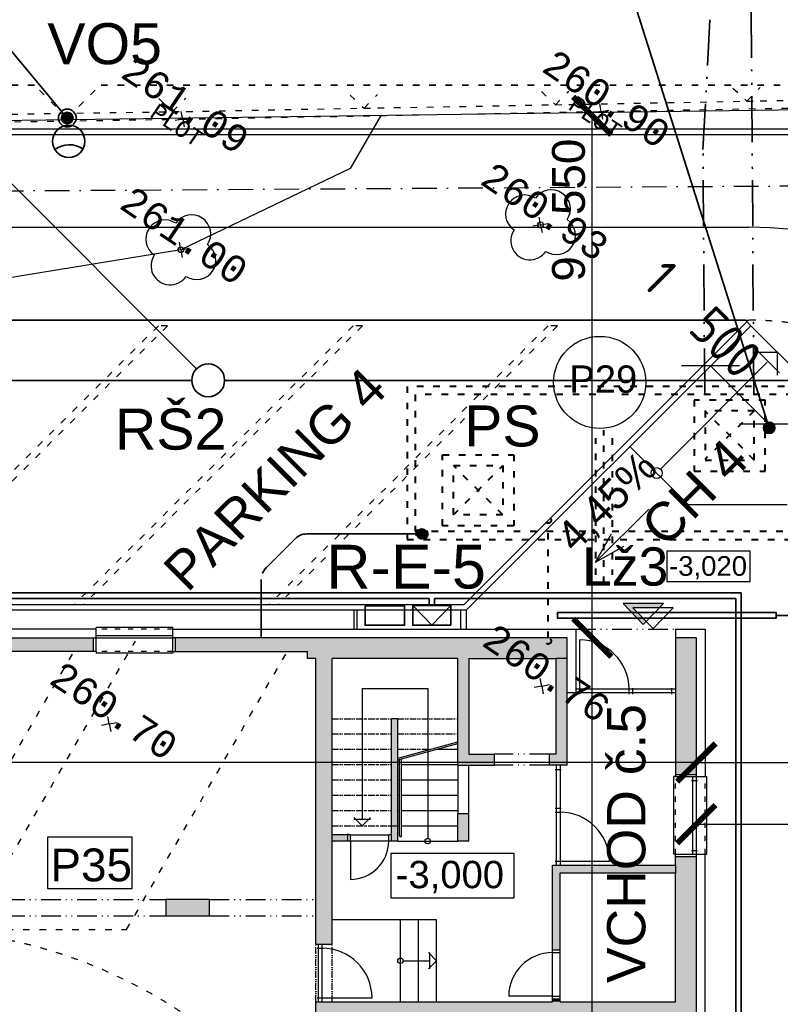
# Model space of a CAD drawing. Extents: x 4743276 to 9726129, y -4307434 to -1665362.
# Tile 53 of 121: x 4869621 to 4883529, y -2028191 to -2010175. Entities that reach past the tile are written whole.
import ezdxf
from ezdxf.enums import TextEntityAlignment as Align

# ---------------------------------------------------------------- set-up
doc = ezdxf.new("R2010")
doc.units = 0
doc.header["$MEASUREMENT"] = 0
for name, pattern in [('ACAD_ISO03W100', [30, 12, -18]), ('ACAD_ISO12W100', [22, 12, -3, 0.5, -3, 0.5, -3]), ('BODKOCIARKOVANA_3', [5.6, 3, -1.3, 0, -1.3])]:
    doc.linetypes.add(name, pattern=pattern)
doc.layers.get('0').update_dxf_attribs({"linetype": 'CONTINUOUS'})
doc.layers.get('Defpoints').update_dxf_attribs({"color": 61, "linetype": 'CONTINUOUS'})
for name, color, linetype in [('body', 7, 'CONTINUOUS'), ('DVERE', 47, 'CONTINUOUS'), ('KÓTY', 4, 'CONTINUOUS'), ('MÚRY', 1, 'CONTINUOUS'), ('OKNÁ', 146, 'CONTINUOUS'), ('POZEMOK', 8, 'CONTINUOUS'), ('siete', 6, 'CONTINUOUS'), ('TENKÁ', 7, 'CONTINUOUS'), ('Výšky', 64, 'CONTINUOUS'), ('ZARIADENIE1', 145, 'CONTINUOUS'), ('ZARIADOVACIE', 144, 'CONTINUOUS'), ('šrafy-múry', 8, 'CONTINUOUS')]:
    doc.layers.add(name, color=color, linetype=linetype)
doc.styles.add('ARIAL', font='arial.ttf')
doc.styles.add('MONOTXT', font='MONOTXT', dxfattribs={"height": 0.2})
doc.styles.add('styl1', font='arial.ttf')
doc.styles.add('Style-Arial', font='arial.ttf')
doc.styles.add('STYLE1', font='isocp.shx')
doc.dimstyles.new('STANDARD 200', dxfattribs={"dimtxt": 600, "dimasz": 700, "dimexe": 10, "dimexo": 200, "dimgap": 100, "dimtad": 1, "dimdsep": 46, "dimlunit": 6, "dimtxsty": 'Style-Arial', "dimblk": 'ARCHTICK', "dimblk1": 'OBLIQUE', "dimblk2": 'ARCHTICK', "dimcen": 2.5, "dimse1": 1, "dimse2": 1, "dimadec": 0, "dimazin": 0, "dimtfac": 1, "dimtmove": 1, "dimatfit": 3, "dimldrblk": 'OBLIQUE', "dimfxl": 1, "dimtolj": 1, "dimtzin": 0, "dimarcsym": 0})
doc.dimstyles.new('STANDARD 250', dxfattribs={"dimtxt": 700, "dimasz": 750, "dimexe": 10, "dimexo": 200, "dimgap": 100, "dimtad": 1, "dimdsep": 46, "dimlunit": 6, "dimtxsty": 'STYLE1', "dimblk1": 'OBLIQUE', "dimblk2": 'OBLIQUE', "dimsah": 1, "dimcen": 2.5, "dimse1": 1, "dimse2": 1, "dimadec": 0, "dimazin": 0, "dimtfac": 1, "dimtmove": 1, "dimatfit": 3, "dimldrblk": 'OBLIQUE', "dimfxl": 1, "dimtolj": 1, "dimtzin": 0, "dimarcsym": 0})

# ---------------------------------------------------------------- blocks, each defined once
blk = doc.blocks.new('_ArchTick')
at = {"color": 0, "linetype": 'ByBlock', "const_width": 0.15}
blk.add_lwpolyline([(-0.5, -0.5), (0.5, 0.5)], dxfattribs=at)
blk = doc.blocks.new('*D42215')
at = {"layer": 'Defpoints', "color": 0}
for p in [(4821644, -2021884), (4881994, -2021884), (4821644, -2023768)]:
    blk.add_point(p, dxfattribs=at)
at = {"layer": 'ZARIADOVACIE', "color": 0, "lineweight": -2}
blk.add_line((4881994, -2023768), (4821644, -2023768), dxfattribs=at)
at = {"layer": 'ZARIADOVACIE', "color": 0, "linetype": 'ByBlock', "lineweight": -2, "xscale": 700, "yscale": 700, "zscale": 700, "rotation": 180}
blk.add_blockref('_ArchTick', (4821644, -2023768), dxfattribs=at)
at = {"layer": 'ZARIADOVACIE', "color": 0, "linetype": 'ByBlock', "lineweight": -2, "xscale": 700, "yscale": 700, "zscale": 700}
blk.add_blockref('_ArchTick', (4881994, -2023768), dxfattribs=at)
at = {"layer": 'ZARIADOVACIE', "color": 0, "insert": (4850260, -2023422), "char_height": 600, "attachment_point": 5, "style": 'Style-Arial'}
blk.add_mtext('\\A1;60ﾠ350', dxfattribs=at)
blk = doc.blocks.new('_OBLIQUE')
at = {"color": 0, "linetype": 'ByBlock'}
blk.add_line((-0.5, -0.5), (0.5, 0.5), dxfattribs=at)
blk = doc.blocks.new('*D42217')
at = {"layer": 'Defpoints', "color": 0}
for p in [(4881994, -2023768), (4894684, -2023768), (4894684, -2023768)]:
    blk.add_point(p, dxfattribs=at)
at = {"layer": 'ZARIADOVACIE', "color": 0, "lineweight": -2}
blk.add_line((4881994, -2023768), (4894684, -2023768), dxfattribs=at)
at = {"layer": 'ZARIADOVACIE', "color": 0, "linetype": 'ByBlock', "lineweight": -2, "xscale": 700, "yscale": 700, "zscale": 700, "rotation": 180}
blk.add_blockref('_ArchTick', (4881994, -2023768), dxfattribs=at)
at = {"layer": 'ZARIADOVACIE', "color": 0, "linetype": 'ByBlock', "lineweight": -2, "xscale": 700, "yscale": 700, "zscale": 700}
blk.add_blockref('_ArchTick', (4894684, -2023768), dxfattribs=at)
at = {"layer": 'ZARIADOVACIE', "color": 0, "insert": (4890354, -2023338), "char_height": 600, "attachment_point": 5, "style": 'Style-Arial'}
blk.add_mtext('\\A1;12ﾠ690', dxfattribs=at)
blk = doc.blocks.new('*D42220')
at = {"layer": 'Defpoints', "color": 0}
for p in [(4880090, -2021484), (4881994, -2021484), (4881994, -2080734)]:
    blk.add_point(p, dxfattribs=at)
at = {"layer": 'ZARIADOVACIE', "color": 0, "lineweight": -2}
blk.add_line((4880090, -2080734), (4880090, -2021484), dxfattribs=at)
at = {"layer": 'ZARIADOVACIE', "color": 0, "linetype": 'ByBlock', "lineweight": -2, "xscale": 700, "yscale": 700, "zscale": 700}
for p, rotation in [((4880090, -2021484), 90), ((4880090, -2080734), 270)]:
    blk.add_blockref('_ArchTick', p, dxfattribs=dict(at, rotation=rotation))
at = {"layer": 'ZARIADOVACIE', "color": 0, "insert": (4879728, -2057066), "char_height": 600, "attachment_point": 5, "rotation": 90, "style": 'Style-Arial'}
blk.add_mtext('\\A1;59ﾠ250', dxfattribs=at)
blk = doc.blocks.new('*D42227')
at = {"layer": 'Defpoints', "color": 0}
for p in [(4881994, -2021484), (4905774, -2021884), (4905774, -2024895)]:
    blk.add_point(p, dxfattribs=at)
at = {"layer": 'ZARIADOVACIE', "color": 0, "lineweight": -2}
blk.add_line((4881994, -2024895), (4905774, -2024895), dxfattribs=at)
at = {"layer": 'ZARIADOVACIE', "color": 0, "linetype": 'ByBlock', "lineweight": -2, "xscale": 700, "yscale": 700, "zscale": 700, "rotation": 180}
blk.add_blockref('_ArchTick', (4881994, -2024895), dxfattribs=at)
at = {"layer": 'ZARIADOVACIE', "color": 0, "linetype": 'ByBlock', "lineweight": -2, "xscale": 700, "yscale": 700, "zscale": 700}
blk.add_blockref('_ArchTick', (4905774, -2024895), dxfattribs=at)
at = {"layer": 'ZARIADOVACIE', "color": 0, "insert": (4896650, -2024377), "char_height": 600, "attachment_point": 5, "style": 'Style-Arial'}
blk.add_mtext('\\A1;23ﾠ780', dxfattribs=at)
blk = doc.blocks.new('*D42232')
at = {"layer": 'Defpoints', "color": 0}
for p in [(4877634, -2011934), (4880090, -2011934), (4877634, -2021484)]:
    blk.add_point(p, dxfattribs=at)
at = {"layer": 'ZARIADOVACIE', "color": 0, "lineweight": -2}
blk.add_line((4880090, -2021484), (4880090, -2011934), dxfattribs=at)
at = {"layer": 'ZARIADOVACIE', "color": 0, "linetype": 'ByBlock', "lineweight": -2, "xscale": 700, "yscale": 700, "zscale": 700}
for p, rotation in [((4880090, -2011934), 90), ((4880090, -2021484), 270)]:
    blk.add_blockref('_ArchTick', p, dxfattribs=dict(at, rotation=rotation))
at = {"layer": 'ZARIADOVACIE', "color": 0, "insert": (4879660, -2013660), "char_height": 600, "attachment_point": 5, "rotation": 90, "style": 'Style-Arial'}
blk.add_mtext('\\A1;9ﾠ550', dxfattribs=at)
blk = doc.blocks.new('po')
at = {"layer": 'šrafy-múry'}
h = blk.add_hatch(color=256, dxfattribs=at)
h.dxf.hatch_style = 1
h.paths.add_polyline_path([(4863755, -1508866), (4863755, -1509116), (4868755, -1509116), (4868755, -1508866)])
h = blk.add_hatch(color=256, dxfattribs=at)
h.dxf.hatch_style = 1
h.paths.add_polyline_path([(4870255, -1508866), (4870255, -1509116), (4872670, -1509116), (4872670, -1508866)])
h = blk.add_hatch(color=256, dxfattribs=at)
h.dxf.hatch_style = 1
h.paths.add_polyline_path([(4872670, -1508866), (4872670, -1509116), (4872670, -1509246), (4872820, -1509246), (4873120, -1509246), (4875420, -1509246), (4875620, -1509246), (4877220, -1509246), (4877420, -1509246), (4877420, -1508866)])
h = blk.add_hatch(color=256, dxfattribs=at)
h.dxf.hatch_style = 1
h.paths.add_polyline_path([(4879780, -1511366), (4879780, -1508866), (4879400, -1508866), (4879400, -1511366)])
h = blk.add_hatch(color=256, dxfattribs=at)
h.dxf.hatch_style = 1
h.paths.add_polyline_path([(4873120, -1512471), (4873120, -1512306), (4873120, -1512026), (4873120, -1511871), (4873120, -1511746), (4873120, -1511466), (4873120, -1511186), (4873120, -1510906), (4873120, -1510626), (4873120, -1510346), (4873120, -1509246), (4872820, -1509246), (4872820, -1513496), (4873120, -1513496), (4873120, -1512586)])
h = blk.add_hatch(color=256, dxfattribs=at)
h.dxf.hatch_style = 1
h.paths.add_polyline_path([(4876091, -1510996), (4875620, -1510996), (4875620, -1509246), (4875420, -1509246), (4875420, -1511196), (4876091, -1511196)])
h = blk.add_hatch(color=256, dxfattribs=at)
h.dxf.hatch_style = 1
h.paths.add_polyline_path([(4877091, -1510996), (4877091, -1511196), (4877420, -1511196), (4877420, -1509246), (4877220, -1509246), (4877220, -1510104), (4877220, -1510144), (4877220, -1510331), (4877220, -1510371), (4877220, -1510452), (4877220, -1510563), (4877220, -1510996), (4877191, -1510996)])
h = blk.add_hatch(color=256, dxfattribs=at)
h.dxf.hatch_style = 1
h.paths.add_polyline_path([(4874205, -1510346), (4874205, -1512586), (4874320, -1512586), (4874320, -1510346)])
h = blk.add_hatch(color=256, dxfattribs=at)
h.dxf.hatch_style = 1
h.paths.add_polyline_path([(4875620, -1512586), (4875620, -1512086), (4875420, -1512086), (4875420, -1512306), (4875420, -1512586)])
h = blk.add_hatch(color=256, dxfattribs=at)
h.dxf.hatch_style = 1
h.paths.add_polyline_path([(4873120, -1512586), (4873405, -1512586), (4873405, -1512471), (4873120, -1512471)])
h = blk.add_hatch(color=256, dxfattribs=at)
h.dxf.hatch_style = 1
h.paths.add_polyline_path([(4879400, -1512866), (4879400, -1513776), (4879400, -1513916), (4879400, -1515526), (4879400, -1515826), (4879400, -1515866), (4879530, -1515866), (4879780, -1515866), (4879780, -1512866)])
h = blk.add_hatch(color=256, dxfattribs=at)
h.dxf.hatch_style = 1
h.paths.add_polyline_path([(4877290, -1514576), (4877290, -1513166), (4879400, -1513166), (4879400, -1513026), (4877150, -1513026), (4877150, -1514576)])
h = blk.add_hatch(color=256, dxfattribs=at)
h.dxf.hatch_style = 1
h.paths.add_polyline_path([(4872820, -1513976), (4873120, -1513976), (4873120, -1513496), (4872820, -1513496)])
h = blk.add_hatch(color=256, dxfattribs=at)
h.dxf.hatch_style = 1
h.paths.add_polyline_path([(4870081, -1513656), (4870081, -1513956), (4870881, -1513956), (4870881, -1513656)])
h = blk.add_hatch(color=256, dxfattribs=at)
h.dxf.hatch_style = 1
h.paths.add_polyline_path([(4872820, -1513976), (4872820, -1514476), (4873120, -1514476), (4873120, -1513976)])
h = blk.add_hatch(color=256, dxfattribs=at)
h.dxf.hatch_style = 1
h.paths.add_polyline_path([(4877290, -1515476), (4877150, -1515476), (4877150, -1515526), (4877290, -1515526)])
h = blk.add_hatch(color=256, dxfattribs=at)
h.dxf.hatch_style = 1
h.paths.add_polyline_path([(4874400, -1515526), (4873120, -1515526), (4872940, -1515526), (4872870, -1515526), (4872820, -1515526), (4872820, -1515826), (4872900, -1515826), (4873440, -1515826), (4873520, -1515826), (4874400, -1515826)])
h = blk.add_hatch(color=256, dxfattribs=at)
h.dxf.hatch_style = 1
h.paths.add_polyline_path([(4874400, -1515826), (4879400, -1515826), (4879400, -1515526), (4877290, -1515526), (4877150, -1515526), (4874400, -1515526)])
at = {"layer": 'DVERE'}
for p, q in [((4873455, -1512471), (4874155, -1512471)), ((4874155, -1512586), (4873455, -1512586)), ((4873455, -1512586), (4873455, -1513286)), ((4877150, -1515426), (4877150, -1514626)), ((4877290, -1515426), (4877290, -1514626)), ((4877150, -1515426), (4876350, -1515426))]:
    blk.add_line(p, q, dxfattribs=at)
for centre, radius, start, end in [((4873455, -1512586), 700, 270, 0), ((4877150, -1515426), 800, 90, 180)]:
    blk.add_arc(centre, radius, start, end, dxfattribs=at)
at = {"layer": 'MÚRY', "color": 7}
for p, q in [((4868805, -1508706), (4863705, -1508706)), ((4868805, -1509116), (4868805, -1508706)), ((4870205, -1508706), (4877580, -1508706)), ((4870205, -1509116), (4870205, -1508706)), ((4877580, -1508706), (4877580, -1509876)), ((4879400, -1508706), (4879400, -1511406)), ((4879400, -1508706), (4879940, -1508706)), ((4879940, -1508706), (4879940, -1511406)), ((4868805, -1509116), (4863705, -1509116)), ((4870205, -1509116), (4872670, -1509116)), ((4872670, -1509246), (4872670, -1509116)), ((4872820, -1509246), (4872670, -1509246)), ((4872820, -1514476), (4872820, -1509246)), ((4873120, -1512471), (4873120, -1509246)), ((4875420, -1509246), (4873120, -1509246)), ((4875420, -1511196), (4875420, -1509246)), ((4875620, -1509246), (4877220, -1509246)), ((4875620, -1509246), (4877220, -1509246)), ((4875620, -1509246), (4875620, -1510996)), ((4877220, -1510996), (4877220, -1509246)), ((4877220, -1510996), (4877220, -1509246)), ((4877420, -1511196), (4877420, -1509876)), ((4877580, -1509876), (4877420, -1509876)), ((4874320, -1510346), (4874205, -1510346)), ((4874205, -1512491), (4874205, -1510346)), ((4874320, -1512586), (4874320, -1510346)), ((4875620, -1510996), (4876091, -1510996)), ((4876091, -1511196), (4876091, -1510996)), ((4877220, -1510996), (4877091, -1510996)), ((4877091, -1510996), (4877091, -1511196)), ((4875420, -1511196), (4876091, -1511196)), ((4877420, -1511196), (4877091, -1511196)), ((4879400, -1511406), (4879940, -1511406)), ((4875420, -1512586), (4875420, -1512086)), ((4875620, -1512086), (4875420, -1512086)), ((4875620, -1512586), (4875620, -1512086)), ((4873455, -1512471), (4873120, -1512471)), ((4873120, -1514476), (4873120, -1512586)), ((4873455, -1512586), (4873120, -1512586)), ((4873455, -1512586), (4873455, -1512471)), ((4874205, -1512471), (4874155, -1512471)), ((4874155, -1512586), (4874155, -1512471)), ((4874320, -1512586), (4874155, -1512586)), ((4875620, -1512586), (4875420, -1512586)), ((4879400, -1513026), (4879400, -1512826)), ((4879400, -1512826), (4879940, -1512826)), ((4879940, -1519066), (4879940, -1512826)), ((4877150, -1513026), (4879400, -1513026)), ((4877150, -1514626), (4877150, -1513026)), ((4877290, -1513166), (4879400, -1513166)), ((4877290, -1514626), (4877290, -1513166)), ((4879400, -1515526), (4879400, -1513166)), ((4870881, -1513656), (4870081, -1513656)), ((4870081, -1513656), (4870081, -1513956)), ((4870881, -1513956), (4870881, -1513656)), ((4870081, -1513956), (4870881, -1513956)), ((4873120, -1514476), (4872820, -1514476)), ((4877150, -1514626), (4877290, -1514626)), ((4877150, -1515526), (4877150, -1515426)), ((4877150, -1515426), (4877290, -1515426)), ((4877290, -1515526), (4877290, -1515426)), ((4872820, -1515826), (4872820, -1515526)), ((4872820, -1515526), (4877150, -1515526)), ((4877290, -1515526), (4879400, -1515526))]:
    blk.add_line(p, q, dxfattribs=at)
at = {"layer": 'OKNÁ', "ltscale": 0.25}
for p, q in [((4877650, -1509806), (4877650, -1508906)), ((4879400, -1509806), (4877580, -1509806)), ((4879400, -1509876), (4877580, -1509876)), ((4877650, -1509896), (4877650, -1509786)), ((4878550, -1509896), (4878550, -1509786)), ((4878620, -1509896), (4878620, -1509786)), ((4879330, -1509896), (4879330, -1509786)), ((4877200, -1511276), (4877310, -1511276)), ((4877220, -1511196), (4877220, -1513026)), ((4877290, -1511196), (4877290, -1513026)), ((4879690, -1511476), (4879800, -1511476)), ((4879690, -1511476), (4879800, -1511476)), ((4879710, -1511406), (4879710, -1512826)), ((4879780, -1511406), (4879780, -1512826)), ((4877200, -1511986), (4877310, -1511986)), ((4877200, -1512056), (4877310, -1512056)), ((4879690, -1512756), (4879800, -1512756)), ((4879690, -1512756), (4879800, -1512756)), ((4877200, -1512956), (4877310, -1512956)), ((4877290, -1512956), (4878190, -1512956)), ((4872850, -1514546), (4872960, -1514546)), ((4872870, -1515526), (4872870, -1514476)), ((4872940, -1515526), (4872940, -1514476)), ((4872850, -1515456), (4872960, -1515456)), ((4872940, -1515456), (4873850, -1515456))]:
    blk.add_line(p, q, dxfattribs=at)
for centre, radius in [((4877650, -1509806), 900), ((4877290, -1512956), 900), ((4872940, -1515456), 910)]:
    blk.add_arc(centre, radius, 0, 90, dxfattribs=at)
at = {"layer": 'POZEMOK', "linetype": 'ACAD_ISO03W100', "ltscale": 10}
for p, q in [((4866475, -1514206), (4869523, -1508926)), ((4865462, -1514206), (4868401, -1509116)), ((4869361, -1514206), (4872300, -1509116)), ((4833870, -1514206), (4869361, -1514206))]:
    blk.add_line(p, q, dxfattribs=at)
at = {"layer": 'POZEMOK', "ltscale": 0.25}
for p, q in [((4868805, -1508826), (4870205, -1508826)), ((4868805, -1508866), (4870205, -1508866))]:
    blk.add_line(p, q, dxfattribs=at)
at = {"layer": 'POZEMOK'}
for p, q in [((4873670, -1509796), (4874870, -1509796)), ((4873670, -1509796), (4873670, -1512186)), ((4874870, -1509796), (4874870, -1512536)), ((4874320, -1511066), (4875420, -1510771)), ((4874320, -1511097), (4875420, -1510802)), ((4874350, -1512486), (4874350, -1511089)), ((4874390, -1512486), (4874390, -1511078)), ((4873670, -1512306), (4873520, -1512156)), ((4873520, -1512186), (4873820, -1512186)), ((4873820, -1512156), (4873670, -1512306)), ((4874880, -1514626), (4875030, -1514776)), ((4874910, -1514926), (4874910, -1514626)), ((4874420, -1514776), (4874910, -1514776)), ((4875030, -1514776), (4874880, -1514926))]:
    blk.add_line(p, q, dxfattribs=at)
for centre in [(4874870, -1512586), (4874870, -1512586), (4874370, -1514776)]:
    blk.add_circle(centre, 50, dxfattribs=at)
blk.add_arc((4874370, -1512486), 20, 180, 0, dxfattribs=at)
at = {"layer": 'POZEMOK', "linetype": 'ACAD_ISO03W100', "ltscale": 10}
blk.add_arc((4865340, -1523306), 9100, 0, 90, dxfattribs=at)
at = {"layer": 'TENKÁ', "ltscale": 0.25}
for p, q in [((4870205, -1508676), (4868805, -1508676)), ((4868805, -1508706), (4868805, -1508676)), ((4870205, -1508706), (4870205, -1508676)), ((4868805, -1509116), (4868805, -1509146)), ((4870205, -1509146), (4868805, -1509146)), ((4870205, -1509116), (4870205, -1509146)), ((4879370, -1512826), (4879370, -1511406)), ((4879400, -1511406), (4879370, -1511406)), ((4879940, -1511406), (4879970, -1511406)), ((4879970, -1512826), (4879970, -1511406)), ((4879400, -1512826), (4879370, -1512826)), ((4879940, -1512826), (4879970, -1512826)), ((4877290, -1515476), (4877150, -1515476))]:
    blk.add_line(p, q, dxfattribs=at)
at = {"layer": 'TENKÁ', "linetype": 'ACAD_ISO03W100', "ltscale": 8}
for p, q in [((4870205, -1508706), (4868805, -1508706)), ((4870205, -1509116), (4868805, -1509116)), ((4879400, -1512826), (4879400, -1511406)), ((4879940, -1512826), (4879940, -1511406))]:
    blk.add_line(p, q, dxfattribs=at)
at = {"layer": 'TENKÁ', "linetype": 'ACAD_ISO12W100', "ltscale": 30}
for p, q in [((4877580, -1508706), (4879400, -1508706)), ((4877091, -1510996), (4876091, -1510996)), ((4877091, -1511196), (4876091, -1511196)), ((4866480, -1513656), (4870081, -1513656)), ((4870881, -1513656), (4872820, -1513656)), ((4866480, -1513956), (4870081, -1513956)), ((4870881, -1513956), (4872820, -1513956))]:
    blk.add_line(p, q, dxfattribs=at)
at = {"layer": 'TENKÁ'}
for p, q in [((4863705, -1508866), (4868805, -1508866)), ((4868755, -1509116), (4868755, -1508866)), ((4877420, -1508866), (4870205, -1508866)), ((4870255, -1509116), (4870255, -1508866)), ((4877420, -1509876), (4877420, -1508866)), ((4879780, -1508866), (4879400, -1508866)), ((4879780, -1508866), (4879780, -1511406)), ((4877420, -1509246), (4877220, -1509246)), ((4875035, -1510906), (4875420, -1510906)), ((4874320, -1511186), (4874350, -1511186)), ((4874390, -1511186), (4875420, -1511186)), ((4875420, -1511196), (4875420, -1512086)), ((4875620, -1512086), (4875620, -1511196)), ((4874320, -1511466), (4874350, -1511466)), ((4874390, -1511466), (4875420, -1511466)), ((4879400, -1511366), (4879780, -1511366)), ((4874320, -1511746), (4874350, -1511746)), ((4874390, -1511746), (4875420, -1511746)), ((4874320, -1512026), (4874350, -1512026)), ((4874390, -1512026), (4875420, -1512026)), ((4874320, -1512306), (4874350, -1512306)), ((4874390, -1512306), (4875420, -1512306)), ((4873120, -1512586), (4873120, -1512471)), ((4873405, -1512586), (4873405, -1512446)), ((4874205, -1512586), (4874205, -1512471)), ((4874320, -1512586), (4875420, -1512586)), ((4879400, -1512866), (4879780, -1512866)), ((4879780, -1512826), (4879780, -1519066)), ((4879400, -1513026), (4879400, -1513166)), ((4875030, -1514026), (4873120, -1514026)), ((4874370, -1515526), (4874370, -1514026)), ((4874700, -1515526), (4874700, -1514026)), ((4875030, -1515526), (4875030, -1514026)), ((4877150, -1514576), (4877290, -1514576)), ((4877150, -1515476), (4877290, -1515476))]:
    blk.add_line(p, q, dxfattribs=at)
at = {"layer": 'TENKÁ', "linetype": 'ACAD_ISO12W100', "ltscale": 10}
for p, q in [((4873120, -1510346), (4874205, -1510346)), ((4874320, -1510346), (4875420, -1510346)), ((4873120, -1510626), (4874220, -1510626)), ((4874320, -1510626), (4875420, -1510626)), ((4873120, -1510906), (4874220, -1510906)), ((4874320, -1510906), (4874919, -1510906)), ((4873120, -1511186), (4874220, -1511186)), ((4873120, -1511466), (4874220, -1511466)), ((4873120, -1511746), (4874220, -1511746)), ((4873120, -1512026), (4874220, -1512026)), ((4873120, -1512306), (4874320, -1512306)), ((4872820, -1515526), (4872820, -1514476)), ((4873120, -1515526), (4873120, -1514476))]:
    blk.add_line(p, q, dxfattribs=at)
at = {"layer": 'TENKÁ'}
blk.add_lwpolyline([(4876452, -1512816), (4874197, -1512816), (4874197, -1513624), (4876452, -1513624)], close=True, dxfattribs=at)
at = {"layer": 'ZARIADOVACIE', "ltscale": 0.25}
blk.add_lwpolyline([(4869463, -1512515), (4867914, -1512515), (4867914, -1513452), (4869463, -1513452)], close=True, dxfattribs=at)
at = {"layer": 'TENKÁ', "ltscale": 0.25, "style": 'ARIAL'}
blk.add_text('-3,000', height=500, dxfattribs=at).set_placement((4874284, -1513448))
at = {"layer": 'ZARIADOVACIE', "ltscale": 0.25, "style": 'Style-Arial'}
blk.add_text('P35', height=600, dxfattribs=at).set_placement((4867970, -1513322))
blk = doc.blocks.new('*D42265')
at = {"layer": 'Defpoints', "color": 0}
for p in [(4882252, -2016511), (4882252, -2016511), (4883313, -2017572)]:
    blk.add_point(p, dxfattribs=at)
at = {"layer": 'KÓTY', "color": 0, "lineweight": -2}
blk.add_line((4883313, -2017572), (4882252, -2016511), dxfattribs=at)
at = {"layer": 'KÓTY', "color": 0, "linetype": 'ByBlock', "lineweight": -2, "xscale": 750, "yscale": 750, "zscale": 750}
for p, rotation in [((4882252, -2016511), 135), ((4883313, -2017572), 315)]:
    blk.add_blockref('_OBLIQUE', p, dxfattribs=dict(at, rotation=rotation))
at = {"layer": 'KÓTY', "color": 0, "insert": (4882112, -2015657), "char_height": 700, "attachment_point": 5, "rotation": 315, "style": 'STYLE1'}
blk.add_mtext('\\A1;1ﾠ500', dxfattribs=at)

msp = doc.modelspace()

# ---------------------------------------------------------------- hatches: boundary and pattern name
at = {"layer": 'siete', "linetype": 'ACAD_ISO03W100', "lineweight": 40, "ltscale": 10}
h = msp.add_hatch(color=47, dxfattribs=at)
h.dxf.hatch_style = 1
h.paths.add_polyline_path([(4877079.397, -2019584.048, 1), (4876868.2, -2019584.048, 1)])
h = msp.add_hatch(color=47, dxfattribs=at)
h.dxf.hatch_style = 1
h.paths.add_polyline_path([(4876973.799, -2019531.249, 1), (4876973.799, -2019636.848, 1)])
at = {"layer": 'TENKÁ', "lineweight": 35, "ltscale": 0.25}
h = msp.add_hatch(color=30, dxfattribs=at)
h.dxf.hatch_style = 1
h.paths.add_polyline_path([(4870597.162, -2011974.048, 1), (4870385.964, -2011974.048, 1)])
h = msp.add_hatch(color=30, dxfattribs=at)
h.dxf.hatch_style = 1
h.paths.add_polyline_path([(4870544.363, -2011974.048, 1), (4870438.764, -2011974.048, 1)])
h = msp.add_hatch(color=30, dxfattribs=at)
h.dxf.hatch_style = 1
h.paths.add_polyline_path([(4883431.1, -2017642.425, 1), (4883219.903, -2017642.425, 1)])
h = msp.add_hatch(color=30, dxfattribs=at)
h.dxf.hatch_style = 1
h.paths.add_polyline_path([(4883325.502, -2017589.625, 1), (4883325.502, -2017695.224, 1)])
at = {"layer": 'TENKÁ', "ltscale": 0.25}
msp.add_hatch(color=256, dxfattribs=at).paths.add_polyline_path([(4881319.305, -2020933.439), (4881392.603, -2020857.351), (4880653.785, -2020857.351), (4881023.194, -2021240.815), (4881076, -2021186), (4880832.695, -2020933.439)])

# ---------------------------------------------------------------- linework, layer by layer
at = {"color": 7, "linetype": 'Continuous'}
for centre in [(4879145.902, -2013928.381), (4872567.919, -2014385.102)]:
    msp.add_circle(centre, 52.5, dxfattribs=at)
for centre, start, end in [((4878855.739, -2013732.663), 55.9989278, 235.994275), ((4879341.62, -2013638.218), 326.0121139, 145.99425), ((4872763.637, -2014094.938), 326.0121139, 145.99425), ((4872277.756, -2014189.384), 55.9989278, 235.994275), ((4879436.065, -2014124.098), 236.0057917, 55.9989278), ((4878950.185, -2014218.544), 145.9942361, 326.0121167), ((4872858.082, -2014580.819), 236.0057917, 55.9989278), ((4872372.202, -2014675.265), 145.9942361, 326.0121167)]:
    msp.add_arc(centre, 350, start, end, dxfattribs=at)
at = {"layer": 'body', "color": 1, "linetype": 'Continuous'}
for p, q in [((4880253.497, -2011855.326), (4880226.513, -2011716.503)), ((4872601.095, -2011995.043), (4872574.11, -2011856.22)), ((4872601.095, -2011995.043), (4872739.918, -2011968.059)), ((4880253.497, -2011855.326), (4880114.674, -2011882.31)), ((4880253.497, -2011855.326), (4880392.32, -2011828.341)), ((4880253.497, -2011855.326), (4880280.481, -2011994.149)), ((4872601.095, -2011995.043), (4872462.272, -2012022.027)), ((4872601.095, -2011995.043), (4872628.079, -2012133.866)), ((4879145.902, -2013928.381), (4879118.918, -2013789.558)), ((4879145.902, -2013928.381), (4879007.079, -2013955.365)), ((4879145.902, -2013928.381), (4879284.725, -2013901.396)), ((4879145.902, -2013928.381), (4879172.887, -2014067.204)), ((4872567.919, -2014385.102), (4872540.935, -2014246.279)), ((4872567.919, -2014385.102), (4872429.096, -2014412.086)), ((4872567.919, -2014385.102), (4872706.742, -2014358.117)), ((4872567.919, -2014385.102), (4872594.904, -2014523.925)), ((4879167.92, -2022368.664), (4879140.935, -2022229.841)), ((4879167.92, -2022368.664), (4879029.097, -2022395.649)), ((4879167.92, -2022368.664), (4879306.743, -2022341.68)), ((4879167.92, -2022368.664), (4879194.904, -2022507.487)), ((4871257.642, -2023060.586), (4871230.657, -2022921.763)), ((4871257.642, -2023060.586), (4871118.819, -2023087.57)), ((4871257.642, -2023060.586), (4871396.465, -2023033.601)), ((4871257.642, -2023060.586), (4871284.626, -2023199.409))]:
    msp.add_line(p, q, dxfattribs=at)
at = {"layer": 'KÓTY'}
for p, q in [((4880144.242, -2020107.666), (4881128.065, -2019129.984)), ((4880436.775, -2019585.6), (4880144.252, -2020107.656)), ((4880664.466, -2019811.869), (4880144.252, -2020107.656))]:
    msp.add_line(p, q, dxfattribs=at)
msp.add_lwpolyline([(4881452.128, -2020455.1), (4882980.328, -2020455.1), (4882980.328, -2019902.5), (4881452.128, -2019902.5)], close=True, dxfattribs=at)
at = {"layer": 'POZEMOK', "linetype": 'Continuous'}
msp.add_line((4836470.931, -2012469.411), (4893715.518, -2011686.294), dxfattribs=at)
at = {"layer": 'POZEMOK'}
for p, q in [((4812744.893, -2013974.048), (4882953.799, -2013974.048)), ((4883049.5, -2016257.926), (4883473.763, -2016256.943)), ((4883517.074, -2016638.681), (4883091.828, -2016215.401)), ((4883473.763, -2016256.943), (4883474.746, -2016681.206)), ((4881340.168, -2018400.376), (4883289.794, -2016441.699))]:
    msp.add_line(p, q, dxfattribs=at)
msp.add_circle((4881269.033, -2018470.66), 100, dxfattribs=at)
msp.add_arc((4882953.799, -2021674.048), 7700, 0, 90, dxfattribs=at)
at = {"layer": 'siete', "color": 47, "linetype": 'ACAD_ISO12W100', "lineweight": 35, "ltscale": 70}
for p, q in [((4882115.418, -2012551.249), (4883842.525, -1980337.576)), ((4883046.236, -2017034.048), (4882970.038, -2005950.341)), ((4882146.236, -2017034.048), (4882115.418, -2012551.249))]:
    msp.add_line(p, q, dxfattribs=at)
at = {"layer": 'siete', "linetype": 'ACAD_ISO03W100', "lineweight": 35, "ltscale": 10}
for p, q in [((4869891.563, -2011374.048), (4846091.563, -2011374.048)), ((4870491.563, -2011974.048), (4869891.563, -2011374.048)), ((4870491.563, -2011974.048), (4871091.563, -2011374.048)), ((4892829.242, -2011374.048), (4871091.563, -2011374.048))]:
    msp.add_line(p, q, dxfattribs=at)
at = {"layer": 'siete', "color": 55, "lineweight": 35, "ltscale": 0.8}
for p, q in [((4868818.799, -2012524.048), (4872856.667, -2016561.916)), ((4848275.905, -2016774.048), (4872768.799, -2016774.048)), ((4884628.467, -2016774.048), (4873368.799, -2016774.048)), ((4883453.799, -2021074.048), (4883988.216, -2021074.048))]:
    msp.add_line(p, q, dxfattribs=at)
at = {"layer": 'siete', "color": 110, "linetype": 'BODKOCIARKOVANA_3', "lineweight": 25, "ltscale": 150}
msp.add_line((4823034.604, -2013598.317), (4891350.604, -2013167.817), dxfattribs=at)
at = {"layer": 'siete', "color": 47, "linetype": 'ACAD_ISO03W100', "lineweight": 40, "ltscale": 10}
for p, q in [((4883903.799, -2016884.048), (4876703.799, -2016884.048)), ((4876703.799, -2016884.048), (4876703.799, -2019684.048)), ((4880153.799, -2017034.048), (4876853.799, -2017034.048)), ((4876853.799, -2017034.048), (4876853.799, -2019534.048)), ((4883753.799, -2017034.048), (4880453.799, -2017034.048)), ((4883253.799, -2017134.048), (4881953.799, -2017134.048)), ((4881953.799, -2017134.048), (4881953.799, -2018434.048)), ((4883253.799, -2018434.048), (4883253.799, -2017134.048)), ((4883053.799, -2018234.048), (4882153.799, -2017334.048)), ((4883053.799, -2017334.048), (4882153.799, -2018220.478)), ((4883053.799, -2017334.048), (4882153.799, -2017334.048)), ((4882153.799, -2017334.048), (4882153.799, -2018234.048)), ((4883053.799, -2018234.048), (4883053.799, -2017334.048)), ((4880303.799, -2020484.048), (4880303.799, -2017684.048)), ((4880153.799, -2020334.048), (4880153.799, -2017834.048)), ((4880453.799, -2017834.048), (4880453.799, -2020334.048)), ((4877353.799, -2019434.048), (4877353.799, -2018134.048)), ((4877353.799, -2018134.048), (4878653.799, -2018134.048)), ((4878653.799, -2018134.048), (4878653.799, -2019434.048)), ((4882153.799, -2018234.048), (4883053.799, -2018234.048)), ((4878453.799, -2019234.048), (4877553.799, -2018334.048)), ((4877553.799, -2019234.048), (4878453.799, -2018334.048)), ((4877553.799, -2019234.048), (4877553.799, -2018334.048)), ((4877553.799, -2018334.048), (4878453.799, -2018334.048)), ((4878453.799, -2018334.048), (4878453.799, -2019234.048)), ((4881953.799, -2018434.048), (4883253.799, -2018434.048)), ((4878453.799, -2019234.048), (4877553.799, -2019234.048)), ((4876853.799, -2019534.048), (4880153.799, -2019534.048)), ((4878653.799, -2019434.048), (4877353.799, -2019434.048)), ((4879283.799, -2021489.048), (4879283.799, -2019389.048)), ((4880453.799, -2019534.048), (4883753.799, -2019534.048)), ((4876703.799, -2019684.048), (4883903.799, -2019684.048))]:
    msp.add_line(p, q, dxfattribs=at)
at = {"layer": 'siete', "color": 47, "lineweight": 35, "ltscale": 0.25}
for p, q in [((4874126.667, -2020203.287), (4874658.038, -2019671.916)), ((4876973.799, -2019584.048), (4874870.17, -2019584.048)), ((4874038.799, -2021484.048), (4874038.799, -2020415.419))]:
    msp.add_line(p, q, dxfattribs=at)
at = {"layer": 'siete', "lineweight": 35}
for p, q in [((4882814.009, -2020663.838), (4821083.799, -2020663.838)), ((4877106.042, -2020763.838), (4859160.677, -2020763.838)), ((4877106.042, -2020893.886), (4877106.042, -2020763.838)), ((4882714.009, -2020763.838), (4877206.042, -2020763.838)), ((4877206.042, -2020893.939), (4877206.042, -2020763.838)), ((4882714.009, -2020763.838), (4882714.009, -2054992.166)), ((4882814.009, -2020663.838), (4882814.009, -2055092.166)), ((4876808.306, -2020894.255), (4877156.424, -2021253.728)), ((4877156.424, -2021253.728), (4877503.779, -2020893.517))]:
    msp.add_line(p, q, dxfattribs=at)
for points in [[(4875936.296, -2020901.67), (4876657.486, -2020901.67), (4876657.486, -2021254.096), (4875936.296, -2021254.096)], [(4877503.779, -2020893.517), (4877504.16, -2021253.359), (4876808.688, -2021254.096), (4876808.306, -2020894.255)]]:
    msp.add_lwpolyline(points, close=True, dxfattribs=at)
at = {"layer": 'siete', "color": 55, "lineweight": 35, "ltscale": 0.8}
msp.add_lwpolyline([(4879453.799, -2021024.048), (4883453.799, -2021024.048), (4883453.799, -2021124.048), (4879453.799, -2021124.048)], close=True, dxfattribs=at)
at = {"layer": 'siete', "lineweight": 35}
for centre, radius in [((4870491.563, -2011974.048), 162.321), ((4870518.68, -2012400.569), 295.22)]:
    msp.add_circle(centre, radius, dxfattribs=at)
at = {"layer": 'siete', "color": 55, "lineweight": 35, "ltscale": 0.8}
msp.add_circle((4873068.799, -2016774.048), 300, dxfattribs=at)
at = {"layer": 'siete', "color": 47, "linetype": 'ACAD_ISO03W100', "lineweight": 40, "ltscale": 10}
for centre, radius in [((4879283.799, -2019334.048), 55), ((4876973.799, -2019584.048), 105.599), ((4876973.799, -2019584.048), 52.799), ((4879283.799, -2021544.048), 55)]:
    msp.add_circle(centre, radius, dxfattribs=at)
at = {"layer": 'siete', "lineweight": 35}
msp.add_arc((4870530.734, -2012909.959), 446.576, 56.160851, 126.5502235, dxfattribs=at)
at = {"layer": 'siete', "color": 47, "lineweight": 35, "ltscale": 0.25}
msp.add_arc((4874870.17, -2019884.048), 300, 90, 135, dxfattribs=at)
at = {"layer": 'siete', "color": 47, "linetype": 'ACAD_ISO03W100', "lineweight": 40, "ltscale": 10}
msp.add_arc((4874338.799, -2020415.419), 300, 135, 180, dxfattribs=at)
at = {"layer": 'TENKÁ', "color": 30, "lineweight": 35, "ltscale": 0.25}
for p, q in [((4880201.809, -2007785.03), (4883325.502, -2017642.425)), ((4870491.563, -2011974.048), (4867466.092, -2008353.378))]:
    msp.add_line(p, q, dxfattribs=at)
at = {"layer": 'TENKÁ', "color": 125, "linetype": 'ACAD_ISO03W100', "ltscale": 10}
for p, q in [((4882662.981, -2011425.147), (4882915.736, -2011665.594)), ((4882915.736, -2011665.594), (4883159.769, -2011416.463)), ((4872165.2, -2011616.593), (4872417.396, -2011857.868)), ((4875664.081, -2011554.532), (4875916.837, -2011794.979)), ((4875916.837, -2011794.979), (4876161.428, -2011545.019)), ((4879163.251, -2011490.254), (4879416.007, -2011730.701)), ((4879416.007, -2011730.701), (4879660.599, -2011480.741)), ((4880253.497, -2011855.326), (4893639.403, -2011606.004)), ((4874167.396, -2011826.009), (4875668.307, -2011798.627)), ((4875668.307, -2011798.627), (4875916.837, -2011794.979)), ((4875916.837, -2011794.979), (4876165.096, -2011789.943)), ((4876165.096, -2011789.943), (4877666.007, -2011762.56)), ((4877666.007, -2011762.56), (4879168.307, -2011734.908)), ((4879168.307, -2011734.908), (4879416.007, -2011730.701)), ((4879416.007, -2011730.701), (4879665.095, -2011726.224)), ((4881166.007, -2011698.842), (4882667.477, -2011670.63)), ((4882667.477, -2011670.63), (4882915.736, -2011665.594)), ((4882915.736, -2011665.594), (4883163.996, -2011660.558)), ((4883163.996, -2011660.558), (4884664.907, -2011633.175)), ((4869165.984, -2011907.123), (4870667.705, -2011883.905)), ((4870667.705, -2011883.905), (4872168.867, -2011861.516)), ((4872168.867, -2011861.516), (4872417.396, -2011857.868)), ((4872601.095, -2011995.043), (4880253.497, -2011855.326)), ((4872665.925, -2011854.22), (4874167.396, -2011826.009)), ((4857524.558, -2012222.183), (4872601.095, -2011995.043))]:
    msp.add_line(p, q, dxfattribs=at)
at = {"layer": 'TENKÁ'}
for p, q in [((4812430.551, -2012174.048), (4893683.415, -2012174.048)), ((4812433.924, -2012274.048), (4893691.163, -2012274.048)), ((4818635.637, -2015674.048), (4882953.799, -2015674.048)), ((4882919.642, -2015702.822), (4877748.416, -2020874.048)), ((4882990.353, -2015773.533), (4882890.869, -2015674.048)), ((4882990.353, -2015773.533), (4877789.837, -2020974.048)), ((4884051.013, -2016834.193), (4882990.353, -2015773.533)), ((4881841.789, -2019043.417), (4880774.058, -2017975.685)), ((4881841.789, -2019043.417), (4883653.799, -2019043.417)), ((4862709.298, -2020974.048), (4877789.837, -2020974.048)), ((4862809.298, -2020874.048), (4877140.304, -2020874.048)), ((4875739.837, -2021324.048), (4875739.837, -2020974.048)), ((4875789.837, -2021324.048), (4875789.837, -2020974.048)), ((4877140.304, -2020874.048), (4877748.416, -2020874.048)), ((4877689.837, -2021324.048), (4877689.837, -2020974.048)), ((4877789.837, -2021324.048), (4877789.837, -2020974.048))]:
    msp.add_line(p, q, dxfattribs=at)
at = {"layer": 'TENKÁ', "linetype": 'ACAD_ISO03W100', "ltscale": 10}
for p, q in [((4872156.962, -2015774.048), (4868195.403, -2019735.606)), ((4872326.667, -2015774.048), (4868280.256, -2019820.459)), ((4875720.78, -2015774.048), (4870620.78, -2020874.048)), ((4875890.485, -2015774.048), (4870790.485, -2020874.048)), ((4872326.667, -2015774.048), (4872156.962, -2015774.048)), ((4879284.598, -2015774.048), (4874184.598, -2020874.048)), ((4879454.303, -2015774.048), (4874354.303, -2020874.048)), ((4875890.485, -2015774.048), (4875720.78, -2015774.048)), ((4879454.303, -2015774.048), (4879284.598, -2015774.048))]:
    msp.add_line(p, q, dxfattribs=at)
at = {"layer": 'TENKÁ', "ltscale": 0.25}
for p, q in [((4881392.603, -2020857.351), (4880653.785, -2020857.351)), ((4881023.194, -2021240.815), (4880653.785, -2020857.351)), ((4881571.513, -2020933.439), (4880832.695, -2020933.439)), ((4881202.104, -2021316.902), (4880832.695, -2020933.439)), ((4881023.194, -2021240.815), (4881392.603, -2020857.351)), ((4881202.104, -2021316.902), (4881571.513, -2020933.439))]:
    msp.add_line(p, q, dxfattribs=at)
at = {"layer": 'TENKÁ', "color": 125, "linetype": 'ACAD_ISO03W100', "ltscale": 10, "flags": 128}
for points in [[(4872417.396, -2011857.868), (4872595.33, -2011676.332), (4872661.429, -2011608.738)], [(4872417.396, -2011857.868), (4872599.079, -2011854.968), (4872665.925, -2011854.22)]]:
    msp.add_lwpolyline(points, dxfattribs=at)
at = {"layer": 'TENKÁ', "color": 125, "linetype": 'ACAD_ISO03W100', "ltscale": 10}
msp.add_lwpolyline([(4879665.095, -2011726.224), (4880251.481, -2011715.251), (4881166.007, -2011698.842)], dxfattribs=at)
at = {"layer": 'TENKÁ', "color": 30, "lineweight": 35, "ltscale": 0.25}
for centre, radius in [((4870491.563, -2011974.048), 105.599), ((4870491.563, -2011974.048), 52.799), ((4883325.502, -2017642.425), 105.599), ((4883325.502, -2017642.425), 52.799)]:
    msp.add_circle(centre, radius, dxfattribs=at)
at = {"layer": 'TENKÁ'}
msp.add_circle((4880227.816, -2016811.69), 842.959, dxfattribs=at)
at = {"layer": 'TENKÁ', "linetype": 'ACAD_ISO03W100', "ltscale": 10}
msp.add_arc((4882953.799, -2021674.048), 6000, 0, 90, dxfattribs=at)
at = {"layer": 'Výšky', "color": 34, "linetype": 'Continuous'}
msp.add_lwpolyline([(4876225.918, -2011928.671), (4875665.675, -2012900.541), (4872567.919, -2014385.102), (4865478.567, -2015546.309), (4862393.711, -2016081.834), (4857732.076, -2017544.068), (4855771.677, -2018016.614), (4849204.553, -2018721.903), (4847941.361, -2018949.434), (4844919.401, -2019752.946), (4844842.72, -2019777.216), (4844252.241, -2019878.307), (4840101.597, -2019885.531), (4835423.902, -2022573.306), (4834598.984, -2023047.002), (4833354.893, -2023691.5), (4832196.492, -2025158.539), (4830150.023, -2033441.19), (4829556.191, -2035700.356), (4826067.267, -2045611.871)], dxfattribs=at)
at = {"layer": 'ZARIADENIE1'}
msp.add_lwpolyline([(4867165.793, -2015674.048), (4862709.298, -2020130.543), (4862709.298, -2020974.048), (4877789.837, -2020974.048), (4882990.353, -2015773.533), (4882890.869, -2015674.048)], close=True, dxfattribs=at)

# ---------------------------------------------------------------- block references
at = {"layer": 'TENKÁ'}
msp.add_blockref('po', (2213.299, -512618.357), dxfattribs=at)

# ---------------------------------------------------------------- texts
at = {"color": 2, "linetype": 'Continuous', "style": 'MONOTXT'}
for p in [(4880231.113, -2011840.227), (4872578.711, -2011979.945)]:
    msp.add_text('PLOT', height=300, rotation=326, dxfattribs=at).set_placement(p, align=Align.TOP_CENTER)
at = {"layer": 'KÓTY', "style": 'Style-Arial'}
msp.add_text('4,45%', height=550, rotation=44.8205945, dxfattribs=at).set_placement((4880158.544, -2018790.515), align=Align.TOP_CENTER)
at = {"layer": 'KÓTY', "style": 'ARIAL'}
msp.add_text('-3,020', height=360, dxfattribs=at).set_placement((4881494.826, -2020350.512))
at = {"layer": 'MÚRY', "color": 0, "ltscale": 0.25, "style": 'Style-Arial'}
msp.add_text('P29', height=500, dxfattribs=at).set_placement((4879671.075, -2017001.369))
at = {"layer": 'siete', "lineweight": 35, "ltscale": 0.25}
for s, height, style, p in [('VO5', 750, 'Style-Arial', (4870126.405, -2010989.35)), ('R-E-5', 800, 'styl1', (4875228.718, -2020583.263))]:
    msp.add_text(s, height=height, dxfattribs=dict(at, style=style)).set_placement(p)
at = {"layer": 'siete', "color": 55, "lineweight": 35, "ltscale": 0.25, "style": 'Style-Arial'}
msp.add_text('RŠ2', height=750, dxfattribs=at).set_placement((4871363.17, -2018041.343))
at = {"layer": 'siete', "color": 47, "lineweight": 35, "ltscale": 0.25, "style": 'Style-Arial'}
msp.add_text('PS', height=750, dxfattribs=at).set_placement((4877748.548, -2017982.995))
at = {"layer": 'siete', "color": 55, "lineweight": 35, "ltscale": 0.8, "style": 'Style-Arial'}
msp.add_text('Lž3', height=700, dxfattribs=at).set_placement((4880692.776, -2019830.056), align=Align.TOP_CENTER)
at = {"layer": 'TENKÁ', "style": 'Style-Arial'}
for s, rotation, p in [('PARKING 4', 45, (4874038.276, -2018335.129)), ('CH 4', 45, (4881712.216, -2018576.235)), ('VCHOD č.5', 90, (4880361.56, -2025248.583))]:
    msp.add_text(s, height=700, rotation=rotation, dxfattribs=at).set_placement(p, align=Align.TOP_CENTER)
at = {"layer": 'Výšky', "linetype": 'Continuous', "style": 'MONOTXT'}
for s, p in [('260.90', (4880215.361, -2011829.603)), ('261.09', (4872515.704, -2011937.446)), ('260.93', (4879087.869, -2013889.237)), ('261.00', (4872490.819, -2014333.097)), ('260.76', (4879118.177, -2022335.113)), ('260.70', (4871207.071, -2023026.475))]:
    msp.add_text(s, height=500, rotation=326, dxfattribs=at).set_placement(p, align=Align.CENTER)

# ---------------------------------------------------------------- dimensions: what is measured, and where the dimension line sits
at = {"layer": 'KÓTY'}
dim = msp.add_linear_dim(base=(4882252.483, -2016511.402), p1=(4883313.143, -2017572.063), p2=(4882252.483, -2016511.402), angle=135, dimstyle='STANDARD 250', override={"dimtxsty": 'STYLE1', "dimldrblk": 'OBLIQUE'}, dxfattribs=at)
dim.commit()
dim.dimension.update_dxf_attribs({"geometry": '*D42265', "text_midpoint": (4881793.565, -2015975.484), "dimtype": 161})
at = {"layer": 'ZARIADOVACIE', "color": 7}
for base, p1, p2, angle, picture, middle in [((4880089.5, -2011934.048), (4877633.799, -2021484.048), (4877633.799, -2011934.048), 90, '*D42232', (4880066.5, -2013660)), ((4880089.5, -2021484.048), (4881993.799, -2080734.048), (4881993.799, -2021484.048), 270, '*D42220', (4880134, -2057066.5))]:
    dim = msp.add_linear_dim(base=base, p1=p1, p2=p2, angle=angle, dimstyle='STANDARD 200', override={"dimtxsty": 'Style-Arial', "dimldrblk": 'OBLIQUE'}, dxfattribs=at)
    dim.commit()
    dim.dimension.update_dxf_attribs({"geometry": picture, "text_midpoint": middle, "dimtype": 160})
for base, p1, p2, picture, middle in [((4905773.799, -2024895), (4881993.799, -2021484.048), (4905773.799, -2021884.048), '*D42227', (4896649.5, -2024784)), ((4821643.799, -2023768), (4881993.799, -2021884.048), (4821643.799, -2021884.048), '*D42215', (4850260.5, -2023828.5)), ((4894683.799, -2023768), (4881993.799, -2023768), (4894683.799, -2023768), '*D42217', (4890353.5, -2023744.5))]:
    dim = msp.add_linear_dim(base=base, p1=p1, p2=p2, dimstyle='STANDARD 200', override={"dimtxsty": 'Style-Arial', "dimldrblk": 'OBLIQUE'}, dxfattribs=at)
    dim.commit()
    dim.dimension.update_dxf_attribs({"geometry": picture, "text_midpoint": middle, "dimtype": 160})

doc.saveas('drawing.dxf')
